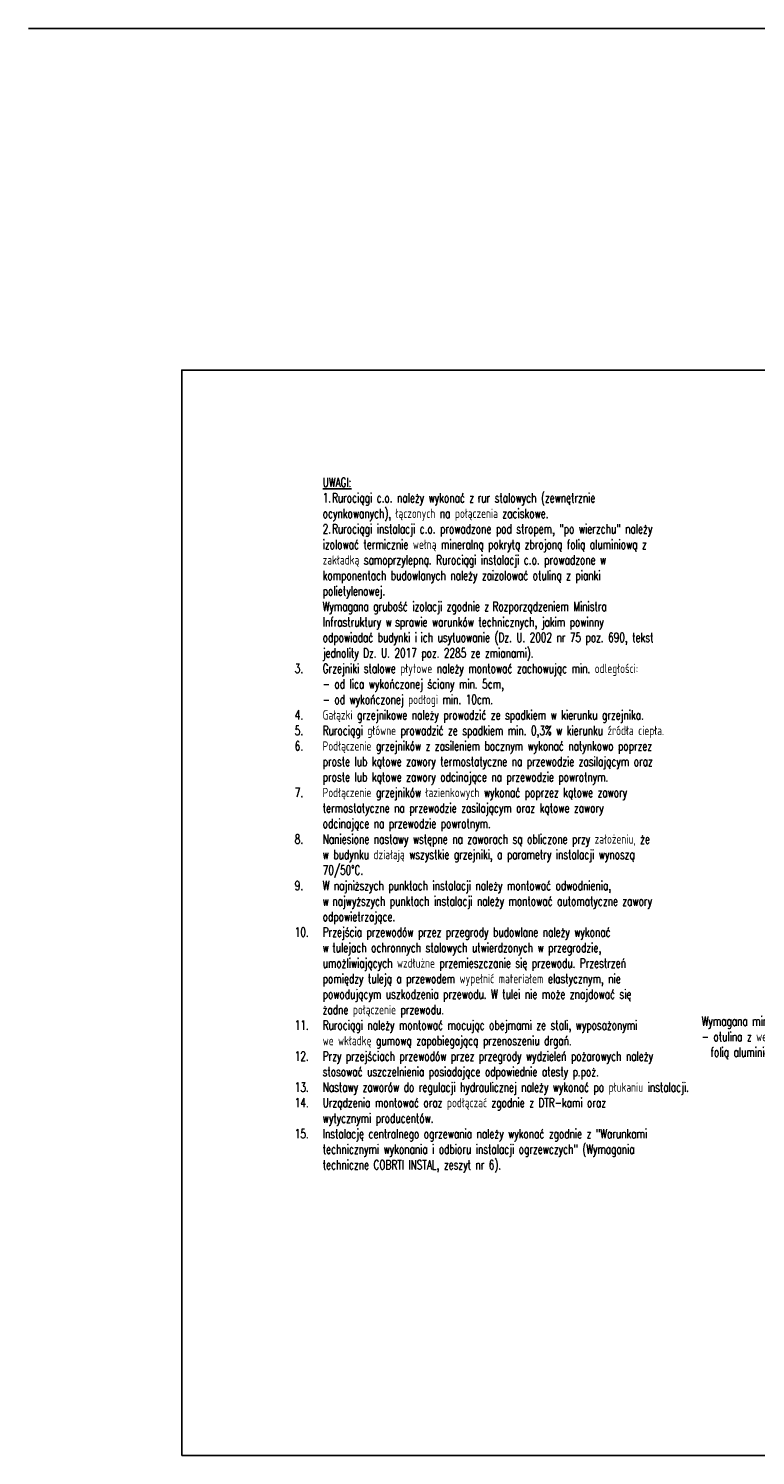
# Model space of a CAD drawing. Header units: centimetres. Extents: x 16800 to 40740, y -5708 to 2993.
# Tile 14 of 34: x 30160 to 31566, y -5708 to -2947. Entities that reach past the tile are written whole.
import ezdxf

# ---------------------------------------------------------------- set-up
doc = ezdxf.new("R2010")
doc.units = ezdxf.units.CM
doc.header["$MEASUREMENT"] = 0
doc.layers.get('defpoints').update_dxf_attribs({"color": 6})
doc.layers.add('KS_CO_OPIS_1', color=7, linetype='Continuous')
doc.layers.add('opis', color=253, linetype='Continuous', lineweight=20)
doc.styles.add('ks_rom07', font='romans.shx', dxfattribs={"width": 0.7})

msp = doc.modelspace()

# ---------------------------------------------------------------- linework, layer by layer
msp.add_lwpolyline([(30456.436, -5707.887), (30456.436, -3607.887), (33426.436, -3607.887), (33426.436, -5707.887)], close=True)
at = {"layer": 'defpoints'}
msp.add_line((30160, -2947), (34360, -2947), dxfattribs=at)

# ---------------------------------------------------------------- texts
at = {"layer": 'KS_CO_OPIS_1', "insert": (30674.826, -3816.038), "char_height": 18, "width": 751.57489, "attachment_point": 1, "style": 'ks_rom07'}
msp.add_mtext('\\A1;\\pxi0,l3;{\\LUWAGI:\\P\\pi-3,l3,t3;}1.^IRurociągi c.o. należy wykonać z\xa0rur stalowych (zewnętrznie ocynkowanych), łączonych na połączenia zaciskowe.\\P2.^IRurociągi instalacji c.o. prowadzone pod stropem, "po wierzchu" należy izolować termicznie wełną mineralną pokrytą zbrojoną folią aluminiową z zakładką samoprzylepną. Rurociągi instalacji c.o. prowadzone w komponentach budowlanych należy zaizolować otuliną z pianki polietylenowej.\\P\\pi0,l3,t0;Wymagana grubość izolacji zgodnie z\xa0Rozporządzeniem Ministra Infrastruktury w\xa0sprawie warunków technicznych, jakim powinny odpowiadać budynki i\xa0ich usytuowanie (Dz. U. 2002 nr 75 poz. 690, tekst jednolity Dz. U. 2017 poz. 2285 ze zmianami).\\P\\pi-3,l3,t3;3.^IGrzejniki stalowe płytowe należy montować zachowując min. odległości:\\P\\pi0,l3,t0;- od lica wykończonej ściany min. 5cm, \\P- od wykończonej podłogi min. 10cm.\\P\\pi-3,l3,t3;4.^IGałązki grzejnikowe należy prowadzić ze spadkiem w kierunku grzejnika.\\P5.^IRurociągi główne prowadzić ze spadkiem min. 0,3% w kierunku źródła ciepła.\\P6.^IPodłączenie grzejników z zasileniem bocznym wykonać natynkowo poprzez proste lub kątowe zawory termostatyczne na przewodzie zasilającym oraz proste lub kątowe zawory odcinające na przewodzie powrotnym.\\P7.^IPodłączenie grzejników łazienkowych wykonać poprzez kątowe zawory termostatyczne na przewodzie zasilającym oraz kątowe zawory \\P\\pi0,l3,t0;odcinające na przewodzie powrotnym.\\P\\pi-3,l3,t3;8.^INaniesione nastawy wstępne na zaworach są obliczone przy założeniu, że w budynku działają wszystkie grzejniki, a parametry instalacji wynoszą 70/50%%DC.\\P9.^IW najniższych punktach instalacji należy montować odwodnienia, w\xa0najwyższych punktach instalacji należy montować automatyczne zawory odpowietrzające.\\P10.^IPrzejścia przewodów przez przegrody budowlane należy wykonać w\xa0tulejach ochronnych stalowych utwierdzonych w przegrodzie, umożliwiających wzdłużne przemieszczanie się przewodu. Przestrzeń pomiędzy tuleją a przewodem wypełnić materiałem elastycznym, nie powodującym uszkodzenia przewodu. W tulei nie może znajdować się żadne połączenie przewodu.\\P11.^IRurociągi należy montować mocując obejmami ze stali, wyposażonymi we\xa0wkładkę gumową zapobiegającą przenoszeniu drgań.\\P12.^IPrzy przejściach przewodów przez przegrody wydzieleń pożarowych należy stosować uszczelnienia posiadające odpowiednie atesty p.poż.\\P13.^INastawy zaworów do regulacji hydraulicznej należy wykonać po płukaniu instalacji.\\P14.^IUrządzenia montować oraz podłączać zgodnie z DTR-kami oraz wytycznymi producentów.\\P15.^IInstalację centralnego ogrzewania należy wykonać zgodnie z "Warunkami technicznymi wykonania i odbioru instalacji ogrzewczych" (Wymagania techniczne COBRTI INSTAL, zeszyt nr 6).', dxfattribs=at)
at = {"layer": 'opis', "lineweight": 20, "ltscale": 0.7, "insert": (31461.784, -4858.372), "char_height": 18, "width": 638.10518, "attachment_point": 1, "style": 'ks_rom07'}
msp.add_mtext('Wymagana min. grubość izolacji dla instalacji cieplnych \\P- otulina z wełny mineralnej laminowanej z\xa0zewnątrz \\P  folią aluminiową (max. 0,037W/(m*K) dla t=50%%DC)', dxfattribs=at)

doc.saveas('drawing.dxf')
